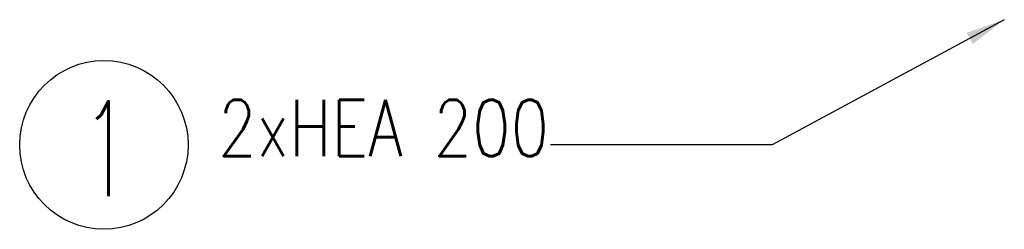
# Model space of a CAD drawing. Header units: millimetres. Extents: x 31572 to 48459, y -30932 to -25028.
# Tile 5 of 6: x 36704 to 37054, y -25102 to -25028. Entities that reach past the tile are written whole.
import ezdxf
from ezdxf.enums import TextEntityAlignment as Align

# ---------------------------------------------------------------- set-up
doc = ezdxf.new("R2010")
doc.units = ezdxf.units.MM
doc.header["$LTSCALE"] = 10
for name, color, linetype in [('C_contour2', 2, 'Continuous'), ('C_contour3', 3, 'Continuous'), ('C_dimension', 9, 'Continuous')]:
    doc.layers.add(name, color=color, linetype=linetype)
doc.styles.add('CDMSTYLE', font='simplex.shx', dxfattribs={"width": 0.8})
doc.styles.add('SIMPLEX', font='simplex.shx', dxfattribs={"width": 0.8})
doc.dimstyles.new('C_1_10', dxfattribs={"dimtxt": 20, "dimasz": 14, "dimexe": 14, "dimexo": 14, "dimgap": 6, "dimtad": 1, "dimdec": 1, "dimrnd": 1, "dimzin": 9, "dimtxsty": 'SIMPLEX', "dimblk": 'ARCHTICK', "dimcen": 14, "dimdle": 14, "dimclrd": 256, "dimclre": 256, "dimclrt": 1, "dimadec": 1, "dimazin": 2, "dimtfac": 1, "dimtdec": 1, "dimtix": 1, "dimtmove": 2, "dimatfit": 3, "dimfxl": 14, "dimtvp": 1, "dimtolj": 1, "dimtzin": 0, "dimlwd": -1, "dimlwe": -1, "dimarcsym": 0})

# ---------------------------------------------------------------- blocks, each defined once
blk = doc.blocks.new('_ArchTick')
at = {"color": 0, "linetype": 'ByBlock', "const_width": 0.15}
blk.add_lwpolyline([(-0.5, -0.5), (0.5, 0.5)], dxfattribs=at)

msp = doc.modelspace()

# ---------------------------------------------------------------- linework, layer by layer
at = {"layer": 'C_dimension', "color": 9, "linetype": 'Continuous', "lineweight": 25}
msp.add_circle((36733.7, -25072.32), 30, dxfattribs=at)

# ---------------------------------------------------------------- texts
at = {"layer": 'C_contour2', "color": 1, "insert": (36833.34, -25066.28), "char_height": 20, "attachment_point": 5, "style": 'SIMPLEX'}
msp.add_mtext('2xHEA 200', dxfattribs=at)
at = {"layer": 'C_contour3', "color": 6, "linetype": 'Continuous', "style": 'CDMSTYLE', "oblique": -180, "text_generation_flag": 6, "width": 0.6}
msp.add_attdef('1', text='', height=33.75, rotation=180, dxfattribs=at).set_placement((36734.52, -25073.66), align=Align.MIDDLE)

# ---------------------------------------------------------------- leaders
at = {"layer": 'C_dimension', "lineweight": 25}
msp.add_leader([(37054.49, -25027.81), (36971.77, -25072.32), (36892.8, -25072.32)], dimstyle='C_1_10', override={"dimgap": 6, "dimtad": 0}, dxfattribs=at)

doc.saveas('drawing.dxf')
